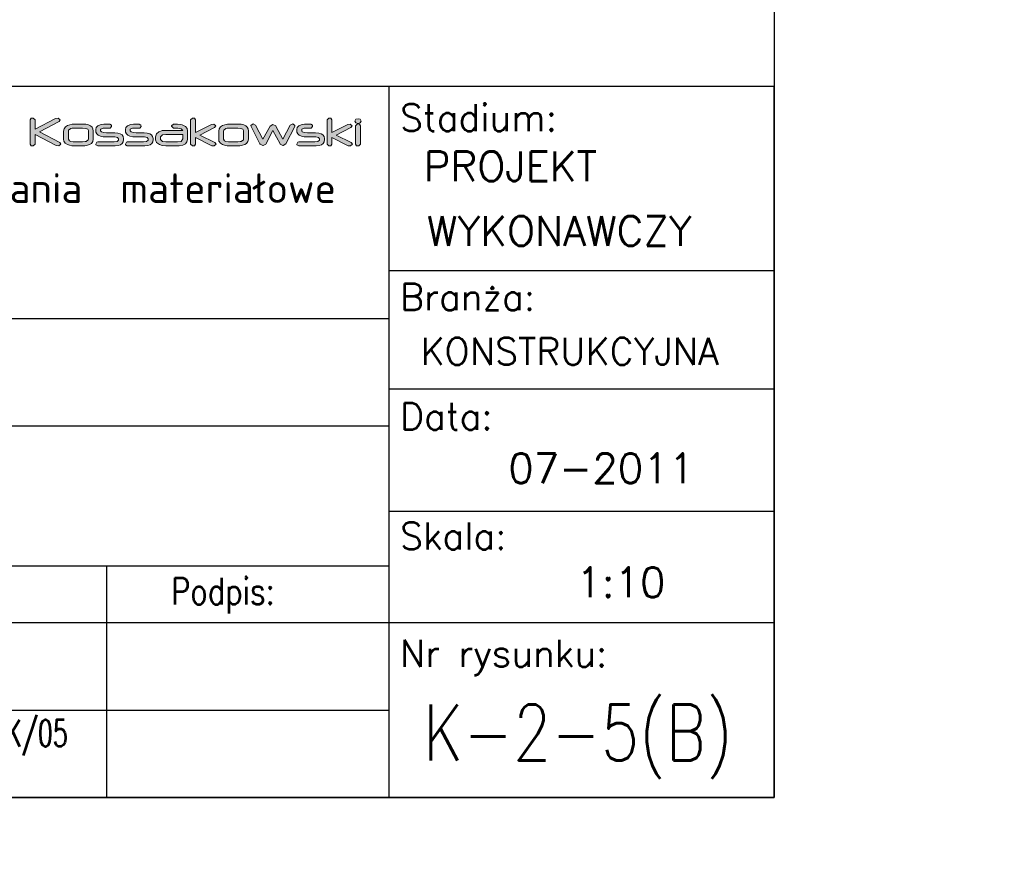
# Model space of a CAD drawing. Header units: millimetres. Extents: x -34919 to 306996, y -293018 to -145733.
# Tile 225 of 256: x 92161 to 92797, y -196130 to -195581. Entities that reach past the tile are written whole.
import ezdxf
from ezdxf.enums import TextEntityAlignment as Align

# ---------------------------------------------------------------- set-up
doc = ezdxf.new("R2010")
doc.units = ezdxf.units.MM
doc.header["$LTSCALE"] = 3
doc.layers.add('Prz', color=5, linetype='Continuous')
doc.layers.add('TABELA', color=7, linetype='Continuous')
doc.layers.add('SIATKA', color=5, linetype='Continuous', lineweight=18)
doc.styles.add('Annotative', font='txt')
doc.styles.add('NOVE3', font='romans.shx', dxfattribs={"width": 0.7})
doc.styles.add('ROMANS', font='romans.shx')

# ---------------------------------------------------------------- blocks, each defined once
blk = doc.blocks.new('structure pro')
h = blk.add_hatch(color=7)
h.dxf.hatch_style = 1
h.paths.add_polyline_path([(739.2, 22.6), (739.7, 24.1), (741.8, 25.2), (745.2, 25.6), (748.1, 25.6), (749.3, 27.4), (749.2, 28.6), (747.4, 29.9), (747.1, 29.9), (743.8, 29.7), (741, 29.4), (738.8, 28.9), (738.3, 28.6), (736, 27.2), (734.6, 25.2), (734.1, 22.6), (734.1, 8.3), (734.1, 7.8), (735.9, 6.3), (738.2, 6.5), (739.2, 8.3)])
h.paths.add_polyline_path([(553.3, 43.3), (550.3, 45.3), (549.9, 45.3), (544.2, 45.2), (539.6, 44.6), (536, 43.6), (535.1, 43.4), (531.2, 41), (528.9, 37.6), (528.1, 33.2), (528.1, 9.5), (528.2, 8.4), (531.2, 6.2), (535, 6.5), (536.7, 9.4), (536.7, 33.2), (537.6, 35.8), (540.9, 37.6), (546.6, 38.2), (551.4, 38.3), (553.5, 41.3)])
h.paths.add_polyline_path([(115.8, 43.3), (112.8, 45.3), (112.4, 45.3), (106.8, 45.2), (102.1, 44.6), (98.5, 43.6), (97.7, 43.4), (93.8, 41), (91.4, 37.6), (90.6, 33.2), (90.6, 9.5), (90.7, 8.4), (93.7, 6.2), (97.4, 6.5), (99.2, 9.4), (99.2, 33.2), (100.1, 35.8), (103.5, 37.6), (109.2, 38.2), (113.9, 38.3), (116, 41.3)])
h.paths.add_polyline_path([(1436.8, 35.1), (1434.6, 35.7), (1432.3, 35.1), (1431.2, 33.1), (1432.3, 31.1), (1434.6, 30.5), (1436.8, 31.1), (1437.9, 33.1)])
h.paths.add_polyline_path([(1436.1, 29.7), (1433.9, 30), (1432, 28), (1432, 8.3), (1433, 6.6), (1435.3, 6.3), (1437.2, 8.3), (1437.2, 28)])
h.paths.add_polyline_path([(1405.3, 36.1), (1403.1, 36.2), (1401.2, 34.3), (1401.2, 8.3), (1403.1, 6.3), (1405.3, 6.6), (1406.3, 8.3), (1406.3, 15.5), (1424, 6.6), (1426.5, 6.3), (1428.6, 8.1), (1427.3, 10), (1411.1, 18.1), (1426.9, 26.1), (1428.3, 27.9), (1426.1, 29.7), (1423.7, 29.5), (1406.3, 20.8), (1406.3, 34.3)])
h.paths.add_polyline_path([(1385.4, 28.6), (1383.6, 29.9), (1380.4, 29.8), (1377.9, 29.7), (1377.1, 29.7), (1374.5, 29.4), (1373.4, 29), (1370.7, 27.9), (1369.1, 26.1), (1368.7, 23.9), (1368.7, 22.6), (1368.8, 21), (1369.8, 19.2), (1371.3, 17.8), (1373.6, 16.9), (1376.6, 16.3), (1380.2, 16.1), (1388.6, 16.1), (1389.1, 16.1), (1392.1, 15.5), (1393, 14), (1393, 13.1), (1392.9, 12.5), (1391.4, 11.1), (1388.2, 10.7), (1370.7, 10.7), (1369.8, 10.5), (1368.7, 8.3), (1368.8, 7.7), (1370.7, 6.3), (1388.1, 6.3), (1389.6, 6.4), (1392.8, 6.8), (1395.2, 7.7), (1397, 9), (1398, 10.8), (1398.4, 13.1), (1398.4, 14.2), (1398.4, 14.4), (1398, 16.6), (1396.8, 18.3), (1394.9, 19.5), (1392.2, 20.2), (1388.9, 20.5), (1380.3, 20.5), (1377.1, 20.7), (1374.6, 21.4), (1373.9, 22.6), (1373.9, 23.9), (1373.9, 24.3), (1376.4, 25.4), (1376.7, 25.4), (1379.9, 25.5), (1383.6, 25.5), (1384.2, 25.6), (1385.6, 27.4)])
h.paths.add_polyline_path([(1324.3, 28.8), (1321.5, 30), (1321.5, 30), (1319.2, 28.3), (1319.5, 27.1), (1328.8, 8.5), (1329.1, 8.1), (1332.1, 6.7), (1332.4, 6.7), (1335.2, 8.4), (1343, 22.8), (1350.6, 8.5), (1350.7, 8.3), (1353.7, 6.8), (1354, 6.8), (1356.8, 8.5), (1366.4, 27.1), (1366.7, 28.3), (1366.7, 28.4), (1364.3, 30), (1361.6, 28.8), (1353.7, 13.5), (1345.9, 27.8), (1345.9, 27.9), (1343, 29.5), (1342.8, 29.5), (1340, 27.8), (1332.2, 13.5)])
h.paths.add_polyline_path([(1308.6, 29.7), (1305.1, 29.9), (1296.5, 29.9), (1294, 29.7), (1291.2, 29.2), (1288.8, 28.3), (1286.6, 26.9), (1285.1, 24.8), (1284.6, 22.4), (1284.6, 13.6), (1284.9, 11.4), (1286.4, 9.4), (1288.8, 7.8), (1290.8, 7.1), (1293.6, 6.6), (1296.5, 6.3), (1305.1, 6.3), (1307.5, 6.5), (1310.3, 7), (1312.6, 7.8), (1314.6, 9), (1316, 11.1), (1316.6, 13.6), (1316.6, 22.4), (1316.6, 22.4), (1316.3, 24.7), (1315.3, 26.6), (1313.7, 28), (1311.5, 29)])
h.paths.add_polyline_path([(1296.6, 25.5), (1305, 25.5), (1308.4, 25.2), (1310.6, 24.3), (1311.3, 22.8), (1311.3, 13.6), (1311.2, 12.9), (1308.8, 11.3), (1307.8, 11.1), (1305, 10.7), (1296.6, 10.7), (1295.1, 10.7), (1292.4, 11.2), (1291, 11.8), (1289.7, 13.6), (1289.7, 22.4), (1290, 23.4), (1292.3, 25), (1293.7, 25.3)], flags=16)
h.paths.add_polyline_path([(1258.5, 36.1), (1256.3, 36.2), (1254.4, 34.3), (1254.4, 8.3), (1256.3, 6.3), (1258.5, 6.6), (1259.5, 8.3), (1259.5, 15.5), (1277.2, 6.6), (1279.7, 6.3), (1281.8, 8.1), (1280.5, 10), (1264.3, 18.1), (1280.2, 26.1), (1281.5, 27.9), (1279.3, 29.7), (1276.9, 29.5), (1259.5, 20.8), (1259.5, 34.3)])
h.paths.add_polyline_path([(1240.1, 29.7), (1235.9, 29.9), (1233.9, 27.9), (1233.9, 27.6), (1235.9, 25.5), (1237, 25.5), (1237.3, 25.5), (1238.1, 25.6), (1238.8, 25.6), (1240.6, 25.5), (1244.3, 24.8), (1245.8, 23.1), (1227.5, 23.1), (1223.6, 22.8), (1220.5, 21.7), (1220.3, 21.6), (1217.6, 19.3), (1216.7, 16.2), (1216.7, 13.2), (1216.7, 13), (1217.7, 10.1), (1220.7, 7.8), (1223.9, 6.7), (1227.7, 6.3), (1240.3, 6.3), (1242.1, 6.4), (1246, 7), (1248.7, 8.5), (1250.4, 10.6), (1250.9, 13.4), (1250.9, 22.7), (1250.5, 25), (1248.7, 27.4), (1245.3, 29), (1243.6, 29.4)])
h.paths.add_polyline_path([(1240.4, 10.7), (1227.5, 10.7), (1224.2, 11.2), (1221.9, 13.3), (1221.9, 16.2), (1224.1, 18.2), (1227.5, 18.8), (1245.8, 18.8), (1245.8, 17.9), (1245.8, 16.7), (1245.8, 15.5), (1245.8, 14.7), (1245.8, 14.1), (1244.3, 11.3), (1244.1, 11.1)], flags=16)
h.paths.add_polyline_path([(1200.9, 28.6), (1199.1, 29.9), (1196, 29.8), (1193.5, 29.7), (1192.7, 29.7), (1190, 29.4), (1188.9, 29), (1186.3, 27.9), (1184.7, 26.1), (1184.2, 23.9), (1184.2, 22.6), (1184.4, 21), (1185.3, 19.2), (1186.9, 17.8), (1189.1, 16.9), (1192.1, 16.3), (1195.7, 16.1), (1204.1, 16.1), (1204.6, 16.1), (1207.6, 15.5), (1208.5, 14), (1208.5, 13.1), (1208.5, 12.5), (1207, 11.1), (1203.7, 10.7), (1186.2, 10.7), (1185.3, 10.5), (1184.3, 8.3), (1184.3, 7.7), (1186.2, 6.3), (1203.7, 6.3), (1205.2, 6.4), (1208.3, 6.8), (1210.8, 7.7), (1212.5, 9), (1213.6, 10.8), (1214, 13.1), (1214, 14.2), (1214, 14.4), (1213.5, 16.6), (1212.3, 18.3), (1210.4, 19.5), (1207.7, 20.2), (1204.4, 20.5), (1195.8, 20.5), (1192.7, 20.7), (1190.2, 21.4), (1189.4, 22.6), (1189.4, 23.9), (1189.4, 24.3), (1191.9, 25.4), (1192.2, 25.4), (1195.4, 25.5), (1199.1, 25.5), (1199.7, 25.6), (1201.1, 27.4)])
h.paths.add_polyline_path([(1169.1, 28.6), (1167.3, 29.9), (1164.2, 29.8), (1161.6, 29.7), (1160.9, 29.7), (1158.2, 29.4), (1157.1, 29), (1154.4, 27.9), (1152.8, 26.1), (1152.4, 23.9), (1152.4, 22.6), (1152.5, 21), (1153.5, 19.2), (1155, 17.8), (1157.3, 16.9), (1160.2, 16.3), (1163.9, 16.1), (1172.3, 16.1), (1172.7, 16.1), (1175.7, 15.5), (1176.7, 14), (1176.7, 13.1), (1176.6, 12.5), (1175.2, 11.1), (1171.9, 10.7), (1154.3, 10.7), (1153.5, 10.5), (1152.5, 8.3), (1152.5, 7.7), (1154.3, 6.3), (1171.9, 6.3), (1173.3, 6.4), (1176.5, 6.8), (1178.9, 7.7), (1180.7, 9), (1181.8, 10.8), (1182.1, 13.1), (1182.1, 14.2), (1182.1, 14.4), (1181.7, 16.6), (1180.5, 18.3), (1178.6, 19.5), (1175.9, 20.2), (1172.6, 20.5), (1163.9, 20.5), (1160.8, 20.7), (1158.3, 21.4), (1157.5, 22.6), (1157.5, 23.9), (1157.6, 24.3), (1160.1, 25.4), (1160.4, 25.4), (1163.6, 25.5), (1167.3, 25.5), (1167.9, 25.6), (1169.3, 27.4)])
h.paths.add_polyline_path([(1141.6, 29.7), (1138.2, 29.9), (1129.5, 29.9), (1127, 29.7), (1124.2, 29.2), (1121.8, 28.3), (1119.6, 26.9), (1118.1, 24.8), (1117.6, 22.4), (1117.6, 13.6), (1118, 11.4), (1119.4, 9.4), (1121.8, 7.8), (1123.9, 7.1), (1126.6, 6.6), (1129.5, 6.3), (1138.2, 6.3), (1140.5, 6.5), (1143.3, 7), (1145.6, 7.8), (1147.6, 9), (1149.1, 11.1), (1149.6, 13.6), (1149.6, 22.4), (1149.6, 22.4), (1149.2, 24.7), (1148.3, 26.6), (1146.7, 28), (1144.4, 29)])
h.paths.add_polyline_path([(1129.6, 25.5), (1138, 25.5), (1141.5, 25.2), (1143.7, 24.3), (1144.4, 22.8), (1144.4, 13.6), (1144.1, 12.9), (1141.9, 11.3), (1140.8, 11.1), (1138, 10.7), (1129.6, 10.7), (1128.1, 10.7), (1125.4, 11.2), (1123.9, 11.8), (1122.8, 13.6), (1122.8, 22.4), (1123, 23.4), (1125.4, 25), (1126.7, 25.3)], flags=16)
h.paths.add_polyline_path([(1087, 34.3), (1085, 36.2), (1082.7, 36.1), (1081.6, 34.3), (1081.6, 8.3), (1082.7, 6.6), (1085, 6.3), (1087, 8.3), (1087, 18.7), (1109.8, 6.7), (1112.6, 6.3), (1114.8, 8.1), (1113.6, 10), (1091.7, 21.6), (1112.8, 32.7), (1114.1, 34.5), (1111.9, 36.2), (1108.9, 36), (1087, 24.3)])
h.paths.add_polyline_path([(1052.9, 36.1), (1050.7, 36.2), (1048.8, 34.3), (1048.8, 20.6), (1044.1, 15.9), (1043.6, 15.1), (1044.6, 14.4), (1046.1, 14.7), (1048.8, 17.3), (1048.8, 8.3), (1049.9, 6.6), (1052.1, 6.3), (1054, 8.3), (1054, 22.3), (1058.8, 27), (1059.2, 27.8), (1058.2, 28.6), (1056.8, 28.3), (1054, 25.6), (1054, 34.3)])
h.paths.add_polyline_path([(1034.7, 29.7), (1031.5, 29.9), (1021.9, 29.9), (1019, 29.7), (1016.2, 29.3), (1013.9, 28.5), (1011.6, 27), (1010, 25), (1009.5, 22.4), (1009.5, 13.8), (1009.5, 13.1), (1010.4, 10.7), (1012.3, 8.5), (1013.1, 8.1), (1015.4, 7.1), (1018.6, 6.6), (1021.1, 6.4), (1022.3, 6.4), (1025.4, 6.3), (1026, 6.4), (1027.3, 8.3), (1027.2, 9.4), (1025.4, 10.7), (1023.9, 10.7), (1021.2, 10.8), (1018.8, 11.1), (1017.5, 11.5), (1015.5, 13), (1014.9, 15.5), (1014.9, 15.6), (1040.5, 15.6), (1040.9, 15.6), (1042, 17.7), (1042, 23.4), (1041.8, 24.7), (1040.6, 26.9), (1038.3, 28.6), (1037.2, 29)])
h.paths.add_polyline_path([(1022.7, 25.6), (1026.4, 25.6), (1028.1, 25.6), (1031.9, 25.3), (1034.7, 24.9), (1036.4, 24), (1036.9, 23), (1036.9, 20.1), (1014.7, 20.1), (1014.7, 22.8), (1015.2, 24), (1017.9, 25.2), (1019.9, 25.4)], flags=16)
h.paths.add_polyline_path([(965.2, 28.8), (962.5, 30), (962.4, 30), (960, 28.3), (960.4, 27.1), (969.8, 8.5), (969.9, 8.1), (973, 6.7), (973.3, 6.7), (976.1, 8.4), (983.8, 22.8), (991.5, 8.5), (991.5, 8.3), (994.5, 6.8), (994.9, 6.8), (997.7, 8.5), (1007.2, 27.1), (1007.6, 28.3), (1007.6, 28.4), (1005.2, 30), (1002.5, 28.8), (994.5, 13.5), (986.8, 27.8), (986.7, 27.9), (983.8, 29.5), (983.7, 29.5), (980.9, 27.8), (973.2, 13.5)])
h.paths.add_polyline_path([(946.6, 29.7), (942.4, 29.9), (940.4, 27.9), (940.4, 27.6), (942.4, 25.5), (943.6, 25.5), (943.8, 25.5), (944.6, 25.6), (945.4, 25.6), (947.1, 25.5), (950.9, 24.8), (952.3, 23.1), (934, 23.1), (930.2, 22.8), (927, 21.7), (926.8, 21.6), (924.1, 19.3), (923.2, 16.2), (923.2, 13.2), (923.2, 13), (924.2, 10.1), (927.2, 7.8), (930.4, 6.7), (934.2, 6.3), (946.8, 6.3), (948.7, 6.4), (952.5, 7), (955.3, 8.5), (956.9, 10.6), (957.5, 13.4), (957.5, 22.7), (957.1, 25), (955.2, 27.4), (951.8, 29), (950.1, 29.4)])
h.paths.add_polyline_path([(946.9, 10.7), (934, 10.7), (930.7, 11.2), (928.4, 13.3), (928.4, 16.2), (930.6, 18.2), (934, 18.8), (952.3, 18.8), (952.3, 17.9), (952.3, 16.7), (952.3, 15.5), (952.3, 14.7), (952.3, 14.1), (950.9, 11.3), (950.6, 11.1)], flags=16)
h.paths.add_polyline_path([(911.8, 36), (907.9, 36.2), (885.3, 36.2), (883.3, 34.3), (883.3, 8.3), (885.3, 6.3), (887.6, 6.6), (888.8, 8.3), (888.8, 17), (907.7, 17), (909.1, 17.1), (912.8, 17.5), (916, 18.5), (917.4, 19.2), (919.7, 21.7), (920.5, 25), (920.5, 29.6), (920.4, 30.3), (919, 33), (915.7, 34.9), (915.1, 35.2)])
h.paths.add_polyline_path([(888.8, 31.8), (908, 31.8), (910.4, 31.7), (913.9, 30.8), (915, 29.2), (915, 25.1), (914.6, 23.5), (912.3, 22.1), (908, 21.5), (888.8, 21.5)], flags=16)
h.paths.add_polyline_path([(851.5, 11.1), (852.6, 9.1), (851.5, 7), (849.2, 6.4), (847, 7), (845.9, 9.1), (847, 11.1), (849.2, 11.7)])
h.paths.add_polyline_path([(828.3, 38.5), (827.3, 38.7), (825.6, 38.1), (824.7, 36.4), (825.6, 34.8), (827.4, 34.2), (829.1, 34.9), (830, 36.4), (829.8, 37.4), (829.2, 38.1)])
h.paths.add_polyline_path([(842.5, 28.4), (840.8, 29.1), (838.9, 28.5), (812.4, 11.3), (811, 9.2), (812.2, 7), (814.6, 6.3), (841.7, 6.3), (841.8, 6.3), (843.7, 8.5), (843.7, 8.7), (841.7, 10.7), (820.2, 10.8), (842.5, 25.3), (843.1, 26.7)])
h.paths.add_polyline_path([(801, 29.6), (796.5, 29.9), (788, 29.9), (785, 29.7), (781.1, 29), (778.4, 27.7), (776.7, 25.7), (776.2, 23.1), (776.2, 8.3), (777.2, 6.6), (779.4, 6.3), (781.4, 8.3), (781.4, 23.2), (781.4, 23.4), (783.9, 25.3), (785.3, 25.4), (787.6, 25.5), (796.5, 25.5), (799, 25.5), (800.4, 25.3), (800.8, 25.3), (803, 23.2), (803, 8.3), (804.1, 6.6), (806.3, 6.3), (808.2, 8.3), (808.2, 23.2), (808, 24.8), (806.8, 27.1), (804.5, 28.6)])
h.paths.add_polyline_path([(771.8, 35.1), (769.5, 35.7), (767.2, 35.1), (766.1, 33.1), (767.2, 31.1), (769.5, 30.5), (771.8, 31.1), (772.9, 33.1)])
h.paths.add_polyline_path([(771.2, 29.7), (769, 30), (767, 28), (767, 8.3), (768, 6.6), (770.2, 6.3), (772.2, 8.3), (772.2, 28)])
h.paths.add_polyline_path([(730, 36), (727.8, 36.2), (725.8, 34.3), (725.8, 29.7), (710.5, 29.7), (706.8, 29.5), (703.2, 28.6), (700.6, 27.2), (698.9, 25.1), (698.2, 22.4), (698.1, 20.1), (698.1, 16.1), (698.2, 13), (698.5, 11.2), (699.9, 9.1), (702.4, 7.6), (706, 6.7), (710.5, 6.3), (718.4, 6.3), (719.5, 6.4), (723.2, 6.8), (726.4, 7.8), (727.5, 8.4), (730.2, 10.7), (731, 13.6), (731, 34.3)])
h.paths.add_polyline_path([(717.9, 10.7), (710.5, 10.7), (709.4, 10.7), (706.1, 11), (705, 11.4), (703.4, 14), (703.4, 22.3), (703.7, 23.4), (705.9, 24.9), (710.3, 25.3), (725.8, 25.3), (725.8, 13.7), (725.2, 12.2), (722.6, 11.1)], flags=16)
h.paths.add_polyline_path([(598.2, 45), (592.4, 45.3), (578.1, 45.3), (573.8, 45.2), (569.2, 44.3), (565.2, 42.7), (561.5, 40.4), (559, 37), (558.1, 32.8), (558.1, 18.4), (558.8, 14.7), (561.1, 11.3), (565.3, 8.6), (568.6, 7.5), (573.2, 6.5), (578.1, 6.2), (592.4, 6.2), (596.3, 6.3), (601.1, 7.1), (604.9, 8.6), (608.1, 10.7), (610.7, 14.1), (611.5, 18.4), (611.5, 32.8), (611.5, 33), (610.9, 36.8), (609.4, 39.9), (606.7, 42.3), (603, 44)])
h.paths.add_polyline_path([(578.2, 38.1), (592.2, 38.1), (597.9, 37.6), (601.6, 36.1), (602.8, 33.4), (602.8, 18.4), (602.5, 17), (598.6, 14.4), (596.9, 13.9), (592.2, 13.4), (578.2, 13.4), (575.7, 13.5), (571.3, 14.3), (568.9, 15.3), (566.8, 18.4), (566.8, 32.8), (567.2, 34.6), (571.1, 37.1), (573.3, 37.7)], flags=16)
h.paths.add_polyline_path([(509, 45.1), (502.8, 45.3), (489.1, 45.3), (484.5, 45.2), (479.7, 44.6), (476.2, 43.6), (472.7, 41.6), (470.3, 38.1), (469.4, 33.8), (469.4, -1.4), (469.6, -2.4), (472.6, -4.7), (476.3, -4.3), (478.1, -1.4), (478.1, 6.5), (504.9, 6.5), (510.1, 6.8), (514.9, 7.8), (518.7, 9.4), (521.4, 11.8), (523, 14.9), (523.6, 18.6), (523.6, 33.8), (523.5, 34.6), (522.8, 37.8), (520.9, 40.6), (518.1, 42.7), (514.1, 44.2)])
h.paths.add_polyline_path([(504.9, 13.7), (478.1, 13.7), (478.1, 33.5), (478.1, 33.9), (479.5, 36.3), (483.3, 37.7), (489.5, 38.1), (502.9, 38.1), (506.1, 38.1), (510.1, 37.8), (512.9, 36.8), (514.9, 33.8), (514.9, 18.5), (513.9, 16.1), (510.7, 14.3)], flags=16)
h.paths.add_polyline_path([(405.2, 45), (400.1, 45.4), (384, 45.4), (379.3, 45.2), (374.6, 44.4), (370.7, 43.1), (366.8, 40.6), (364.2, 37.2), (363.3, 33), (363.3, 18.6), (363.4, 17.5), (364.9, 13.4), (368.1, 9.8), (369.3, 9.1), (373.3, 7.5), (378.6, 6.5), (382.8, 6.3), (384.7, 6.2), (389.9, 6.2), (390.9, 6.3), (393.1, 9.4), (392.8, 11.3), (389.9, 13.4), (387.4, 13.5), (383, 13.6), (378.8, 14.1), (376.8, 14.8), (373.4, 17.3), (372.2, 21.3), (372.2, 21.6), (415.1, 21.6), (415.6, 21.6), (417.5, 25.1), (417.5, 34.6), (417.3, 36.8), (415.2, 40.4), (411.3, 43.2), (409.6, 43.9)])
h.paths.add_polyline_path([(385.4, 38.2), (391.6, 38.3), (394.2, 38.2), (400.7, 37.8), (405.4, 37), (408.2, 35.7), (409.1, 33.8), (409.1, 29.1), (372, 29.1), (372, 33.5), (372.8, 35.6), (377.4, 37.6), (380.7, 38)], flags=16)
edge = h.paths.add_edge_path()
edge.add_line((357.7, 38.3), (359.9, 41.3))
edge.add_line((359.9, 41.3), (359.6, 43.3))
edge.add_line((359.6, 43.3), (356.7, 45.3))
edge.add_line((356.7, 45.3), (356.2, 45.3))
edge.add_line((356.2, 45.3), (350.6, 45.2))
edge.add_line((350.6, 45.2), (345.9, 44.6))
edge.add_line((345.9, 44.6), (342.3, 43.6))
edge.add_line((342.3, 43.6), (341.5, 43.4))
edge.add_line((341.5, 43.4), (337.6, 41))
edge.add_line((337.6, 41), (335.2, 37.6))
edge.add_line((335.2, 37.6), (334.4, 33.2))
edge.add_line((334.4, 33.2), (334.4, 9.5))
edge.add_line((334.4, 9.5), (334.6, 8.4))
edge.add_line((334.6, 8.4), (337.5, 6.2))
edge.add_line((337.5, 6.2), (341.2, 6.5))
edge.add_line((341.2, 6.5), (343.1, 9.4))
edge.add_line((343.1, 9.4), (343.1, 33.2))
edge.add_line((343.1, 33.2), (344, 35.8))
edge.add_line((344, 35.8), (347.2, 37.6))
edge.add_line((347.2, 37.6), (352.9, 38.2))
edge.add_line((352.9, 38.2), (357.7, 38.3))
edge.add_line((357.7, 38.3), (352.9, 38.2))
h.paths.add_polyline_path([(281.7, 45.1), (278, 45.3), (277, 45.3), (274.8, 42.1), (274.8, 17.9), (274.9, 16.9), (275.6, 13.6), (277.5, 10.9), (280.5, 8.9), (284.6, 7.4), (289.7, 6.5), (295.8, 6.2), (299.9, 6.2), (300.2, 6.1), (302.7, 6.1), (304.5, 6.1), (305.2, 6.1), (311.7, 6.3), (317.1, 7.1), (321.6, 8.3), (325.1, 10), (327.5, 12.2), (329, 14.8), (329.5, 17.9), (329.5, 42.1), (329.4, 43.3), (326.3, 45.3), (322.5, 45.1), (320.7, 42.1), (320.7, 17.8), (320.7, 17.2), (319, 15.1), (315, 13.9), (308.6, 13.4), (295.8, 13.4), (293.7, 13.5), (288, 14.1), (284.6, 15.6), (283.4, 17.9), (283.4, 42.1)])
h.paths.add_polyline_path([(252.2, 55.7), (248.5, 56), (247.5, 55.9), (245.3, 52.7), (245.3, 45), (242.5, 45), (241, 44.8), (238.9, 41.5), (241, 38.1), (242.5, 38), (245.3, 37.9), (245.3, 9.4), (247, 6.5), (250.7, 6.2), (251.8, 6.3), (253.9, 9.4), (253.9, 37.9), (267.5, 37.9), (268.6, 38), (270.8, 41), (270.5, 42.9), (267.5, 45), (253.9, 45), (253.9, 52.7)])
h.paths.add_polyline_path([(236.1, 43.3), (232.9, 45.3), (198.7, 45.3), (194.2, 45.2), (189.2, 44.2), (185.3, 42.6), (182.6, 40.3), (180.9, 37.2), (180.4, 33.5), (180.4, 18.1), (181.1, 13.9), (183.4, 10.4), (187.4, 8), (190.2, 7.1), (194.8, 6.4), (200.6, 6.2), (232.5, 6.2), (234.4, 6.5), (236.4, 9.4), (236.2, 11.3), (233.2, 13.4), (200.8, 13.4), (199, 13.5), (193.4, 14.2), (190.1, 15.8), (189, 18.5), (189, 33.8), (190, 36), (193.4, 37.6), (199.4, 38.1), (232.9, 38.1), (234.4, 38.3), (236.3, 41.7)])
h.paths.add_polyline_path([(127.9, 45.1), (124.2, 45.3), (123.2, 45.3), (121, 42.1), (121, 17.9), (121, 16.9), (121.8, 13.6), (123.7, 10.9), (126.7, 8.9), (130.7, 7.4), (135.8, 6.5), (141.9, 6.2), (146, 6.2), (146.3, 6.1), (148.9, 6.1), (150.7, 6.1), (151.4, 6.1), (157.8, 6.3), (163.3, 7.1), (167.8, 8.3), (171.2, 10), (173.7, 12.2), (175.2, 14.8), (175.6, 17.9), (175.6, 42.1), (175.6, 43.3), (172.4, 45.3), (168.7, 45.1), (166.9, 42.1), (166.9, 17.8), (166.9, 17.2), (165.2, 15.1), (161.2, 13.9), (154.8, 13.4), (141.9, 13.4), (139.9, 13.5), (134.2, 14.1), (130.7, 15.6), (129.6, 17.9), (129.6, 42.1)])
h.paths.add_polyline_path([(69.3, 55.7), (65.6, 56), (64.6, 55.9), (62.5, 52.7), (62.5, 45), (59.7, 45), (58.1, 44.8), (56.1, 41.5), (58.1, 38.1), (59.7, 38), (62.5, 37.9), (62.5, 9.4), (64.2, 6.5), (67.9, 6.2), (68.9, 6.3), (71.1, 9.4), (71.1, 37.9), (84.7, 37.9), (85.8, 38), (87.9, 41), (87.7, 42.9), (84.7, 45), (71.1, 45), (71.1, 52.7)])
h.paths.add_polyline_path([(31.7, 43.3), (28.8, 45.3), (23.5, 45.3), (19.3, 45.2), (18, 45.1), (13.6, 44.5), (11.7, 44), (7.4, 42.1), (4.7, 39.1), (3.8, 35.3), (3.8, 33.2), (4.2, 30.5), (5.7, 27.6), (8.3, 25.3), (12.1, 23.7), (17.1, 22.8), (23.2, 22.4), (37.2, 22.4), (37.9, 22.4), (42.9, 21.5), (44.5, 18.8), (44.5, 17.4), (44.4, 16.4), (41.9, 14.2), (36.4, 13.4), (7.3, 13.4), (5.7, 13.1), (4, 9.4), (4.2, 8.4), (7.3, 6.2), (36.4, 6.2), (38.8, 6.3), (44.1, 6.9), (48.2, 8.4), (51.1, 10.7), (52.9, 13.6), (53.5, 17.4), (53.5, 19.2), (53.5, 19.5), (52.7, 23.2), (50.8, 26), (47.6, 28.1), (43.2, 29.4), (37.5, 29.8), (23.2, 29.8), (18, 30), (13.9, 31.2), (12.5, 33.3), (12.5, 35.3), (12.6, 36.1), (16.7, 38), (17.3, 38), (22.6, 38.1), (28.8, 38.1), (29.8, 38.2), (32, 41.3)])
edge = h.paths.add_edge_path()
edge.add_line((748.1, 25.6), (745.2, 25.6))
edge.add_line((551.4, 38.3), (546.6, 38.2))
edge.add_line((113.9, 38.3), (109.2, 38.2))
at = {"color": 7, "lineweight": 0}
for p, q in [((1082.7, 36.1), (1081.6, 34.3)), ((1081.6, 34.3), (1081.6, 8.3)), ((1085, 36.2), (1082.7, 36.1)), ((1087, 34.3), (1085, 36.2)), ((1108.9, 36), (1087, 24.3)), ((1087, 24.3), (1087, 34.3)), ((1091.7, 21.6), (1112.8, 32.7)), ((1111.9, 36.2), (1108.9, 36)), ((1114.1, 34.5), (1111.9, 36.2)), ((1112.8, 32.7), (1114.1, 34.5)), ((1256.3, 36.2), (1254.4, 34.3)), ((1254.4, 34.3), (1254.4, 8.3)), ((1258.5, 36.1), (1256.3, 36.2)), ((1259.5, 34.3), (1258.5, 36.1)), ((1259.5, 20.8), (1259.5, 34.3)), ((1403.1, 36.2), (1401.2, 34.3)), ((1401.2, 34.3), (1401.2, 8.3)), ((1405.3, 36.1), (1403.1, 36.2)), ((1406.3, 34.3), (1405.3, 36.1)), ((1406.3, 20.8), (1406.3, 34.3)), ((1432.3, 35.1), (1431.2, 33.1)), ((1431.2, 33.1), (1432.3, 31.1)), ((1434.6, 35.7), (1432.3, 35.1)), ((1436.8, 35.1), (1434.6, 35.7)), ((1437.9, 33.1), (1436.8, 35.1)), ((1436.8, 31.1), (1437.9, 33.1)), ((1113.6, 10), (1091.7, 21.6)), ((1118.1, 24.8), (1117.6, 22.4)), ((1117.6, 22.4), (1117.6, 13.6)), ((1119.6, 26.9), (1118.1, 24.8)), ((1121.8, 28.3), (1119.6, 26.9)), ((1124.2, 29.2), (1121.8, 28.3)), ((1122.8, 22.4), (1123, 23.4)), ((1122.8, 13.6), (1122.8, 22.4)), ((1123, 23.4), (1125.4, 25)), ((1127, 29.7), (1124.2, 29.2)), ((1125.4, 25), (1126.7, 25.3)), ((1126.7, 25.3), (1129.6, 25.5)), ((1129.5, 29.9), (1127, 29.7)), ((1138.2, 29.9), (1129.5, 29.9)), ((1129.6, 25.5), (1138, 25.5)), ((1138, 25.5), (1141.5, 25.2)), ((1141.6, 29.7), (1138.2, 29.9)), ((1141.5, 25.2), (1143.7, 24.3)), ((1144.4, 29), (1141.6, 29.7)), ((1143.7, 24.3), (1144.4, 22.8)), ((1146.7, 28), (1144.4, 29)), ((1144.4, 22.8), (1144.4, 13.6)), ((1148.3, 26.6), (1146.7, 28)), ((1149.2, 24.7), (1148.3, 26.6)), ((1149.6, 22.4), (1149.2, 24.7)), ((1149.6, 13.6), (1149.6, 22.4)), ((1149.6, 22.4), (1149.6, 22.4)), ((1152.8, 26.1), (1152.4, 23.9)), ((1152.4, 23.9), (1152.4, 22.6)), ((1152.4, 22.6), (1152.5, 21)), ((1154.4, 27.9), (1152.8, 26.1)), ((1157.1, 29), (1154.4, 27.9)), ((1158.2, 29.4), (1157.1, 29)), ((1157.5, 23.9), (1157.6, 24.3)), ((1157.5, 22.6), (1157.5, 23.9)), ((1158.3, 21.4), (1157.5, 22.6)), ((1157.6, 24.3), (1160.1, 25.4)), ((1160.9, 29.7), (1158.2, 29.4)), ((1160.8, 20.7), (1158.3, 21.4)), ((1160.1, 25.4), (1160.4, 25.4)), ((1160.4, 25.4), (1163.6, 25.5)), ((1161.6, 29.7), (1160.9, 29.7)), ((1164.2, 29.8), (1161.6, 29.7)), ((1163.6, 25.5), (1167.3, 25.5)), ((1167.3, 29.9), (1164.2, 29.8)), ((1169.1, 28.6), (1167.3, 29.9)), ((1167.3, 25.5), (1167.9, 25.6)), ((1167.9, 25.6), (1169.3, 27.4)), ((1169.3, 27.4), (1169.1, 28.6)), ((1184.7, 26.1), (1184.2, 23.9)), ((1184.2, 23.9), (1184.2, 22.6)), ((1184.2, 22.6), (1184.4, 21)), ((1186.3, 27.9), (1184.7, 26.1)), ((1188.9, 29), (1186.3, 27.9)), ((1190, 29.4), (1188.9, 29)), ((1189.4, 24.3), (1191.9, 25.4)), ((1189.4, 23.9), (1189.4, 24.3)), ((1189.4, 22.6), (1189.4, 23.9)), ((1190.2, 21.4), (1189.4, 22.6)), ((1192.7, 29.7), (1190, 29.4)), ((1192.7, 20.7), (1190.2, 21.4)), ((1191.9, 25.4), (1192.2, 25.4)), ((1192.2, 25.4), (1195.4, 25.5)), ((1193.5, 29.7), (1192.7, 29.7)), ((1196, 29.8), (1193.5, 29.7)), ((1195.4, 25.5), (1199.1, 25.5)), ((1199.1, 29.9), (1196, 29.8)), ((1200.9, 28.6), (1199.1, 29.9)), ((1199.1, 25.5), (1199.7, 25.6)), ((1199.7, 25.6), (1201.1, 27.4)), ((1201.1, 27.4), (1200.9, 28.6)), ((1220.3, 21.6), (1217.6, 19.3)), ((1220.5, 21.7), (1220.3, 21.6)), ((1223.6, 22.8), (1220.5, 21.7)), ((1227.5, 23.1), (1223.6, 22.8)), ((1245.8, 23.1), (1227.5, 23.1)), ((1227.5, 23.1), (1227.5, 23.1)), ((1235.9, 29.9), (1233.9, 27.9)), ((1233.9, 27.9), (1233.9, 27.6)), ((1233.9, 27.6), (1235.9, 25.5)), ((1240.1, 29.7), (1235.9, 29.9)), ((1235.9, 25.5), (1237, 25.5)), ((1237, 25.5), (1237.3, 25.5)), ((1237.3, 25.5), (1238.1, 25.6)), ((1238.1, 25.6), (1238.8, 25.6)), ((1238.8, 25.6), (1240.6, 25.5)), ((1243.6, 29.4), (1240.1, 29.7)), ((1240.6, 25.5), (1244.3, 24.8)), ((1245.3, 29), (1243.6, 29.4)), ((1244.3, 24.8), (1245.8, 23.1)), ((1248.7, 27.4), (1245.3, 29)), ((1250.5, 25), (1248.7, 27.4)), ((1250.9, 22.7), (1250.5, 25)), ((1250.9, 13.4), (1250.9, 22.7)), ((1276.9, 29.5), (1259.5, 20.8)), ((1264.3, 18.1), (1280.2, 26.1)), ((1279.3, 29.7), (1276.9, 29.5)), ((1281.5, 27.9), (1279.3, 29.7)), ((1280.2, 26.1), (1281.5, 27.9)), ((1285.1, 24.8), (1284.6, 22.4)), ((1284.6, 22.4), (1284.6, 13.6)), ((1286.6, 26.9), (1285.1, 24.8)), ((1288.8, 28.3), (1286.6, 26.9)), ((1291.2, 29.2), (1288.8, 28.3)), ((1289.7, 22.4), (1290, 23.4)), ((1289.7, 13.6), (1289.7, 22.4)), ((1290, 23.4), (1292.3, 25)), ((1294, 29.7), (1291.2, 29.2)), ((1292.3, 25), (1293.7, 25.3)), ((1293.7, 25.3), (1296.6, 25.5)), ((1296.5, 29.9), (1294, 29.7)), ((1305.1, 29.9), (1296.5, 29.9)), ((1296.6, 25.5), (1305, 25.5)), ((1305, 25.5), (1308.4, 25.2)), ((1308.6, 29.7), (1305.1, 29.9)), ((1308.4, 25.2), (1310.6, 24.3)), ((1311.5, 29), (1308.6, 29.7)), ((1310.6, 24.3), (1311.3, 22.8)), ((1311.3, 22.8), (1311.3, 13.6)), ((1313.7, 28), (1311.5, 29)), ((1315.3, 26.6), (1313.7, 28)), ((1316.3, 24.7), (1315.3, 26.6)), ((1316.6, 22.4), (1316.3, 24.7)), ((1316.6, 13.6), (1316.6, 22.4)), ((1316.6, 22.4), (1316.6, 22.4)), ((1321.5, 30), (1319.2, 28.3)), ((1319.2, 28.3), (1319.5, 27.1)), ((1319.5, 27.1), (1328.8, 8.5)), ((1321.5, 30), (1321.5, 30)), ((1324.3, 28.8), (1321.5, 30)), ((1332.2, 13.5), (1324.3, 28.8)), ((1340, 27.8), (1332.2, 13.5)), ((1335.2, 8.4), (1343, 22.8)), ((1342.8, 29.5), (1340, 27.8)), ((1343, 29.5), (1342.8, 29.5)), ((1345.9, 27.9), (1343, 29.5)), ((1343, 22.8), (1350.6, 8.5)), ((1345.9, 27.8), (1345.9, 27.9)), ((1353.7, 13.5), (1345.9, 27.8)), ((1361.6, 28.8), (1353.7, 13.5)), ((1356.8, 8.5), (1366.4, 27.1)), ((1364.3, 30), (1361.6, 28.8)), ((1366.7, 28.4), (1364.3, 30)), ((1366.4, 27.1), (1366.7, 28.3)), ((1366.7, 28.3), (1366.7, 28.4)), ((1369.1, 26.1), (1368.7, 23.9)), ((1368.7, 23.9), (1368.7, 22.6)), ((1368.7, 22.6), (1368.8, 21)), ((1370.7, 27.9), (1369.1, 26.1)), ((1373.4, 29), (1370.7, 27.9)), ((1374.5, 29.4), (1373.4, 29)), ((1373.9, 24.3), (1376.4, 25.4)), ((1373.9, 23.9), (1373.9, 24.3)), ((1373.9, 22.6), (1373.9, 23.9)), ((1374.6, 21.4), (1373.9, 22.6)), ((1377.1, 29.7), (1374.5, 29.4)), ((1377.1, 20.7), (1374.6, 21.4)), ((1376.4, 25.4), (1376.7, 25.4)), ((1376.7, 25.4), (1379.9, 25.5)), ((1377.9, 29.7), (1377.1, 29.7)), ((1380.4, 29.8), (1377.9, 29.7)), ((1379.9, 25.5), (1383.6, 25.5)), ((1383.6, 29.9), (1380.4, 29.8)), ((1385.4, 28.6), (1383.6, 29.9)), ((1383.6, 25.5), (1384.2, 25.6)), ((1384.2, 25.6), (1385.6, 27.4)), ((1385.6, 27.4), (1385.4, 28.6)), ((1423.7, 29.5), (1406.3, 20.8)), ((1411.1, 18.1), (1426.9, 26.1)), ((1426.1, 29.7), (1423.7, 29.5)), ((1428.3, 27.9), (1426.1, 29.7)), ((1426.9, 26.1), (1428.3, 27.9)), ((1433.9, 30), (1432, 28)), ((1432, 28), (1432, 8.3)), ((1432.3, 31.1), (1434.6, 30.5)), ((1436.1, 29.7), (1433.9, 30)), ((1434.6, 30.5), (1436.8, 31.1)), ((1437.2, 28), (1436.1, 29.7)), ((1437.2, 8.3), (1437.2, 28)), ((1087, 18.7), (1109.8, 6.7)), ((1087, 8.3), (1087, 18.7)), ((1117.6, 13.6), (1118, 11.4)), ((1118, 11.4), (1119.4, 9.4)), ((1123.9, 11.8), (1122.8, 13.6)), ((1125.4, 11.2), (1123.9, 11.8)), ((1128.1, 10.7), (1125.4, 11.2)), ((1129.6, 10.7), (1128.1, 10.7)), ((1138, 10.7), (1129.6, 10.7)), ((1140.8, 11.1), (1138, 10.7)), ((1141.9, 11.3), (1140.8, 11.1)), ((1144.1, 12.9), (1141.9, 11.3)), ((1144.4, 13.6), (1144.1, 12.9)), ((1147.6, 9), (1149.1, 11.1)), ((1149.1, 11.1), (1149.6, 13.6)), ((1152.5, 21), (1153.5, 19.2)), ((1153.5, 19.2), (1155, 17.8)), ((1154.3, 10.7), (1153.5, 10.5)), ((1171.9, 10.7), (1154.3, 10.7)), ((1155, 17.8), (1157.3, 16.9)), ((1157.3, 16.9), (1160.2, 16.3)), ((1160.2, 16.3), (1163.9, 16.1)), ((1163.9, 20.5), (1160.8, 20.7)), ((1172.6, 20.5), (1163.9, 20.5)), ((1163.9, 16.1), (1172.3, 16.1)), ((1175.2, 11.1), (1171.9, 10.7)), ((1172.3, 16.1), (1172.7, 16.1)), ((1175.9, 20.2), (1172.6, 20.5)), ((1172.7, 16.1), (1175.7, 15.5)), ((1176.6, 12.5), (1175.2, 11.1)), ((1175.7, 15.5), (1176.7, 14)), ((1178.6, 19.5), (1175.9, 20.2)), ((1176.7, 13.1), (1176.6, 12.5)), ((1176.7, 14), (1176.7, 13.1)), ((1180.5, 18.3), (1178.6, 19.5)), ((1181.7, 16.6), (1180.5, 18.3)), ((1180.7, 9), (1181.8, 10.8)), ((1182.1, 14.4), (1181.7, 16.6)), ((1181.8, 10.8), (1182.1, 13.1)), ((1182.1, 14.2), (1182.1, 14.4)), ((1182.1, 13.1), (1182.1, 14.2)), ((1184.4, 21), (1185.3, 19.2)), ((1185.3, 19.2), (1186.9, 17.8)), ((1186.2, 10.7), (1185.3, 10.5)), ((1203.7, 10.7), (1186.2, 10.7)), ((1186.9, 17.8), (1189.1, 16.9)), ((1189.1, 16.9), (1192.1, 16.3)), ((1192.1, 16.3), (1195.7, 16.1)), ((1195.8, 20.5), (1192.7, 20.7)), ((1195.7, 16.1), (1204.1, 16.1)), ((1204.4, 20.5), (1195.8, 20.5)), ((1207, 11.1), (1203.7, 10.7)), ((1204.1, 16.1), (1204.6, 16.1)), ((1207.7, 20.2), (1204.4, 20.5)), ((1204.6, 16.1), (1207.6, 15.5)), ((1208.5, 12.5), (1207, 11.1)), ((1207.6, 15.5), (1208.5, 14)), ((1210.4, 19.5), (1207.7, 20.2)), ((1208.5, 14), (1208.5, 13.1)), ((1208.5, 13.1), (1208.5, 12.5)), ((1212.3, 18.3), (1210.4, 19.5)), ((1213.5, 16.6), (1212.3, 18.3)), ((1212.5, 9), (1213.6, 10.8)), ((1214, 14.4), (1213.5, 16.6)), ((1213.6, 10.8), (1214, 13.1)), ((1214, 14.2), (1214, 14.4)), ((1214, 13.1), (1214, 14.2)), ((1217.6, 19.3), (1216.7, 16.2)), ((1216.7, 16.2), (1216.7, 13.2)), ((1216.7, 13.2), (1216.7, 13)), ((1216.7, 13), (1217.7, 10.1)), ((1221.9, 16.2), (1224.1, 18.2)), ((1221.9, 13.3), (1221.9, 16.2)), ((1224.2, 11.2), (1221.9, 13.3)), ((1224.1, 18.2), (1227.5, 18.8)), ((1227.5, 10.7), (1224.2, 11.2)), ((1227.5, 18.8), (1245.8, 18.8)), ((1240.4, 10.7), (1227.5, 10.7)), ((1244.1, 11.1), (1240.4, 10.7)), ((1244.3, 11.3), (1244.1, 11.1)), ((1245.8, 14.1), (1244.3, 11.3)), ((1245.8, 18.8), (1245.8, 17.9)), ((1245.8, 17.9), (1245.8, 16.7)), ((1245.8, 16.7), (1245.8, 15.5)), ((1245.8, 15.5), (1245.8, 14.7)), ((1245.8, 14.7), (1245.8, 14.1)), ((1250.4, 10.6), (1250.9, 13.4)), ((1259.5, 20.8), (1259.5, 20.8)), ((1259.5, 15.5), (1277.2, 6.6)), ((1259.5, 8.3), (1259.5, 15.5)), ((1280.5, 10), (1264.3, 18.1)), ((1284.6, 13.6), (1284.9, 11.4)), ((1284.9, 11.4), (1286.4, 9.4)), ((1291, 11.8), (1289.7, 13.6)), ((1292.4, 11.2), (1291, 11.8)), ((1295.1, 10.7), (1292.4, 11.2)), ((1296.6, 10.7), (1295.1, 10.7)), ((1305, 10.7), (1296.6, 10.7)), ((1307.8, 11.1), (1305, 10.7)), ((1308.8, 11.3), (1307.8, 11.1)), ((1311.2, 12.9), (1308.8, 11.3)), ((1311.3, 13.6), (1311.2, 12.9)), ((1314.6, 9), (1316, 11.1)), ((1316, 11.1), (1316.6, 13.6)), ((1368.8, 21), (1369.8, 19.2)), ((1369.8, 19.2), (1371.3, 17.8)), ((1370.7, 10.7), (1369.8, 10.5)), ((1388.2, 10.7), (1370.7, 10.7)), ((1371.3, 17.8), (1373.6, 16.9)), ((1373.6, 16.9), (1376.6, 16.3)), ((1376.6, 16.3), (1380.2, 16.1)), ((1380.3, 20.5), (1377.1, 20.7)), ((1380.2, 16.1), (1388.6, 16.1)), ((1388.9, 20.5), (1380.3, 20.5)), ((1391.4, 11.1), (1388.2, 10.7)), ((1388.6, 16.1), (1389.1, 16.1)), ((1392.2, 20.2), (1388.9, 20.5)), ((1389.1, 16.1), (1392.1, 15.5)), ((1392.9, 12.5), (1391.4, 11.1)), ((1392.1, 15.5), (1393, 14)), ((1394.9, 19.5), (1392.2, 20.2)), ((1393, 13.1), (1392.9, 12.5)), ((1393, 14), (1393, 13.1)), ((1396.8, 18.3), (1394.9, 19.5)), ((1398, 16.6), (1396.8, 18.3)), ((1397, 9), (1398, 10.8)), ((1398.4, 14.4), (1398, 16.6)), ((1398, 10.8), (1398.4, 13.1)), ((1398.4, 14.2), (1398.4, 14.4)), ((1398.4, 13.1), (1398.4, 14.2)), ((1406.3, 20.8), (1406.3, 20.8)), ((1406.3, 15.5), (1424, 6.6)), ((1406.3, 8.3), (1406.3, 15.5)), ((1427.3, 10), (1411.1, 18.1)), ((1081.6, 8.3), (1082.7, 6.6)), ((1082.7, 6.6), (1085, 6.3)), ((1085, 6.3), (1087, 8.3)), ((1109.8, 6.7), (1112.6, 6.3)), ((1112.6, 6.3), (1114.8, 8.1)), ((1114.8, 8.1), (1113.6, 10)), ((1119.4, 9.4), (1121.8, 7.8)), ((1121.8, 7.8), (1123.9, 7.1)), ((1123.9, 7.1), (1126.6, 6.6)), ((1126.6, 6.6), (1129.5, 6.3)), ((1129.5, 6.3), (1138.2, 6.3)), ((1138.2, 6.3), (1140.5, 6.5)), ((1140.5, 6.5), (1143.3, 7)), ((1143.3, 7), (1145.6, 7.8)), ((1145.6, 7.8), (1147.6, 9)), ((1153.5, 10.5), (1152.5, 8.3)), ((1152.5, 8.3), (1152.5, 7.7)), ((1152.5, 7.7), (1154.3, 6.3)), ((1154.3, 6.3), (1171.9, 6.3)), ((1171.9, 6.3), (1173.3, 6.4)), ((1173.3, 6.4), (1176.5, 6.8)), ((1176.5, 6.8), (1178.9, 7.7)), ((1178.9, 7.7), (1180.7, 9)), ((1185.3, 10.5), (1184.3, 8.3)), ((1184.3, 8.3), (1184.3, 7.7)), ((1184.3, 7.7), (1186.2, 6.3)), ((1186.2, 6.3), (1203.7, 6.3)), ((1203.7, 6.3), (1205.2, 6.4)), ((1205.2, 6.4), (1208.3, 6.8)), ((1208.3, 6.8), (1210.8, 7.7)), ((1210.8, 7.7), (1212.5, 9)), ((1217.7, 10.1), (1220.7, 7.8)), ((1220.7, 7.8), (1220.7, 7.8)), ((1220.7, 7.8), (1223.9, 6.7)), ((1223.9, 6.7), (1227.7, 6.3)), ((1227.7, 6.3), (1240.3, 6.3)), ((1240.3, 6.3), (1242.1, 6.4)), ((1242.1, 6.4), (1246, 7)), ((1246, 7), (1248.7, 8.5)), ((1248.7, 8.5), (1250.4, 10.6)), ((1254.4, 8.3), (1256.3, 6.3)), ((1256.3, 6.3), (1258.5, 6.6)), ((1258.5, 6.6), (1259.5, 8.3)), ((1277.2, 6.6), (1279.7, 6.3)), ((1279.7, 6.3), (1281.8, 8.1)), ((1281.8, 8.1), (1280.5, 10)), ((1286.4, 9.4), (1288.8, 7.8)), ((1288.8, 7.8), (1290.8, 7.1)), ((1290.8, 7.1), (1293.6, 6.6)), ((1293.6, 6.6), (1296.5, 6.3)), ((1296.5, 6.3), (1305.1, 6.3)), ((1305.1, 6.3), (1307.5, 6.5)), ((1307.5, 6.5), (1310.3, 7)), ((1310.3, 7), (1312.6, 7.8)), ((1312.6, 7.8), (1314.6, 9)), ((1328.8, 8.5), (1329.1, 8.1)), ((1329.1, 8.1), (1332.1, 6.7)), ((1332.1, 6.7), (1332.4, 6.7)), ((1332.4, 6.7), (1335.2, 8.4)), ((1350.6, 8.5), (1350.7, 8.3)), ((1350.7, 8.3), (1353.7, 6.8)), ((1353.7, 6.8), (1354, 6.8)), ((1354, 6.8), (1356.8, 8.5)), ((1369.8, 10.5), (1368.7, 8.3)), ((1368.7, 8.3), (1368.8, 7.7)), ((1368.8, 7.7), (1370.7, 6.3)), ((1370.7, 6.3), (1388.1, 6.3)), ((1388.1, 6.3), (1389.6, 6.4)), ((1389.6, 6.4), (1392.8, 6.8)), ((1392.8, 6.8), (1395.2, 7.7)), ((1395.2, 7.7), (1397, 9)), ((1401.2, 8.3), (1403.1, 6.3)), ((1403.1, 6.3), (1405.3, 6.6)), ((1405.3, 6.6), (1406.3, 8.3)), ((1424, 6.6), (1426.5, 6.3)), ((1426.5, 6.3), (1428.6, 8.1)), ((1428.6, 8.1), (1427.3, 10)), ((1432, 8.3), (1433, 6.6)), ((1433, 6.6), (1435.3, 6.3)), ((1435.3, 6.3), (1437.2, 8.3))]:
    blk.add_line(p, q, dxfattribs=at)
blk = doc.blocks.new('A$C72E22663')
at = {"layer": 'Prz'}
blk.add_lwpolyline([(-1140, 0), (0, 0), (0, 459.29), (-1140, 459.29)], close=True, dxfattribs=at)
at = {"layer": 'TABELA', "color": 3}
for p, q in [((-248.8, 459.29), (-248.8, 0)), ((-248.8, 340.5), (0, 340.5)), ((-1140, 309.42), (-248.8, 309.42)), ((-248.8, 263.88), (0, 263.88)), ((-1140, 240.18), (-248.8, 240.18)), ((-248.8, 185.03), (0, 185.03)), ((-1140, 149.76), (-248.8, 149.76)), ((-430.97, 56.54), (-430.97, 149.76)), ((-1140, 113.08), (-248.8, 113.08)), ((-248.8, 113.08), (0, 113.08)), ((-430.97, 0), (-430.97, 93.22))]:
    blk.add_line(p, q, dxfattribs=at)
at = {"layer": 'TABELA', "color": 2}
blk.add_line((-1140, 56.54), (-248.8, 56.54), dxfattribs=at)
at = {"color": 7, "xscale": 0.6000000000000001, "yscale": 0.6000000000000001, "zscale": 0.6000000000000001}
blk.add_blockref('structure pro', (-1129.49, 417.06), dxfattribs=at)
at = {"layer": 'TABELA', "color": 4, "style": 'ROMANS'}
for s, p in [('Stadium:', (-241.7, 430.49)), ('Branża:', (-241.7, 314.69)), ('Data:', (-241.7, 237.58)), ('Skala:', (-241.7, 160.32)), ('Nr rysunku:', (-241.7, 84.49))]:
    blk.add_text(s, height=17.28, rotation=360, dxfattribs=at).set_placement(p)
at = {"layer": 'TABELA', "color": 2, "style": 'ROMANS'}
for s, height, p in [('PROJEKT', 19.2, (-226.33, 407.77)), ('WYKONAWCZY', 19.2, (-224.32, 366.01)), ('KONSTRUKCYJNA', 17.28, (-228.44, 288.21))]:
    blk.add_text(s, height=height, dxfattribs=at).set_placement(p, align=Align.MIDDLE_LEFT)
at = {"layer": 'TABELA', "color": 4, "style": 'ROMANS'}
for s, width, p in [('Podpis:', 0.8, (-389.52, 124.65)), ('SWK/0080/POOK/05', 0.65, (-618.42, 32.95))]:
    blk.add_text(s, height=17.28, rotation=360, dxfattribs=dict(at, width=width)).set_placement(p)
at = {"layer": 'TABELA', "color": 3, "insert": (-1127.87, 403.18), "char_height": 23, "width": 879.0694, "attachment_point": 1, "rotation": 360, "style": 'Annotative'}
blk.add_mtext('{\\fISOCPEUR|b0|i0|c238|p34;\\H0.83333x;\\C7;projekty  budowlane - ekspertyzy  techniczne - badania  materiałowe}', dxfattribs=at)

msp = doc.modelspace()

# ---------------------------------------------------------------- linework, layer by layer
at = {"layer": 'Prz', "elevation": 0}
msp.add_lwpolyline([(92648.215, -196083.303), (88548.215, -196083.303), (88548.215, -193183.303), (92648.215, -193183.303)], close=True, dxfattribs=at)

# ---------------------------------------------------------------- block references
at = {"layer": 'SIATKA', "color": 42}
msp.add_blockref('A$C72E22663', (92648.215, -196083.303, 0), dxfattribs=at)

# ---------------------------------------------------------------- texts
at = {"color": 20, "insert": (33837.901, -182331.101), "char_height": 300, "width": 16331.01415, "attachment_point": 1, "style": 'NOVE3'}
msp.add_mtext('{\\C1;Wytyczne montażowe\\P\\H0.83333x;\\C3;Podczas montażu należy bezwzględnie przestrzegać dopuszczalnych tolerancji z uwagi na ścisłe dopasowanie elementów amortyzujących ugięcia dźwigarów przekrycia auli.\\P\\H1.2x;\\C1;\\PZabezpieczenia antykorozyjne.\\C256;\\P\\H0.83333x;\\C3;Wszystkie elementy stalowe konstrukcji należy poddać ocynkowaniu ogniowemu.\\PKonstrukcje przeznaczone do cynkowania ogniowego powinny odpowiadać następującym warunkom:\\P\\pl900;^I1. Spoiny powinny być wykonane metodą półautomatyczną w osłonie gazów ochronnych. Nie zaleca się spawania elektrodą otuloną, ze względu na złą jakość powłoki cynkowej na spoinach.\\P^I2. Powierzchnia konstrukcji powinna być wolna od: zawalcowań, zgorzelin, odprysków po spawaniu, ostrych krawędzi, zanieczyszczeń farbami, olejami, emulsjami oraz innymi materiałami stosowanymi przy trasowaniu, znakowaniu, spawaniu, wierceniu itp. W przypadku spawania elektrodą należy dokładnie usunąć otulinę spawalniczą w celu zminimalizowania wad powłoki. Po ocynkowaniu uwydatnią się wady jakości powierzchni stali np. zawalcowania, rysy traserskie, zeszlifowania, pory, odpryski spawalnicze, wadliwe spoiny.\\P^I3. Elementy konstrukcyjne powinny posiadać odpowiednie otwory technologiczne do odpowietrzenia, swobodnego przepływu cynku zewnątrz i wewnątrz elementu oraz do podwieszenia (mogą być przyspawane uchwyty z blachy z otworami).\\P^I4. W przypadku powierzchni spawanych na zakładkę, spoina powinna być szczelna ze wszystkich stron (spawana na około), a nakładki szczelnie przylegać do konstrukcji. Przekroje skrzynkowe oraz powierzchnie nakładające się mogą powodować uszkodzenie konstrukcji - pękanie spoin.\\P^I5. Każdy element konstrukcyjny powinien składać się z jednego gatunku stali.\\P^I6. Konstrukcje nie powinny posiadać małych szczelin lub wnęk. Spoiny powinny być szczelne i zamknięte wokół elementu, ponieważ w przeciwnym przypadku mogą po cynkowaniu wylewać się z nich resztki topnika i kwasu pogarszając jakość powłoki (tzw. "krwawe wycieki").\\P^I7. Naddatek wymiarowy dla otworów pod śruby powinien wynosić 1 - 2 mm.\\PTermiczne oddziaływanie kąpieli cynkowej uwalnia w elementach naprężenia wewnętrzne, co może powodować odkształcenia. Szczególnie uwidacznia się to w elementach spawanych. Dotyczy to także dwuteowników spawanych, których odkształcenia po cynkowaniu mogą przekroczyć dopuszczalne normy, oraz nie usztywnionych arkuszy blach i otwartych kształtowników giętych.\\P\\C256;\\P\\pl0;\\H1.2x;\\C1;Malowanie konstrukcji.\\P\\H0.83333x;\\C3;Wszystkie elementy stalowe konstrukcji należy pomalować proszkowo na kolor RAL 9011}', dxfattribs=at)
at = {"layer": 'TABELA', "color": 2, "style": 'ROMANS'}
for s, p in [('07-2011', (92476.469, -195870.583, 0)), ('1:10', (92520.405, -195944.305, 0))]:
    msp.add_text(s, height=19.2, dxfattribs=at).set_placement(p, align=Align.MIDDLE_LEFT)
at = {"layer": 'TABELA', "color": 2, "style": 'ROMANS', "width": 0.8}
msp.add_text('K-2-5(B)', height=36, dxfattribs=at).set_placement((92421.55, -196041.305, 0), align=Align.MIDDLE_LEFT)

doc.saveas('drawing.dxf')
